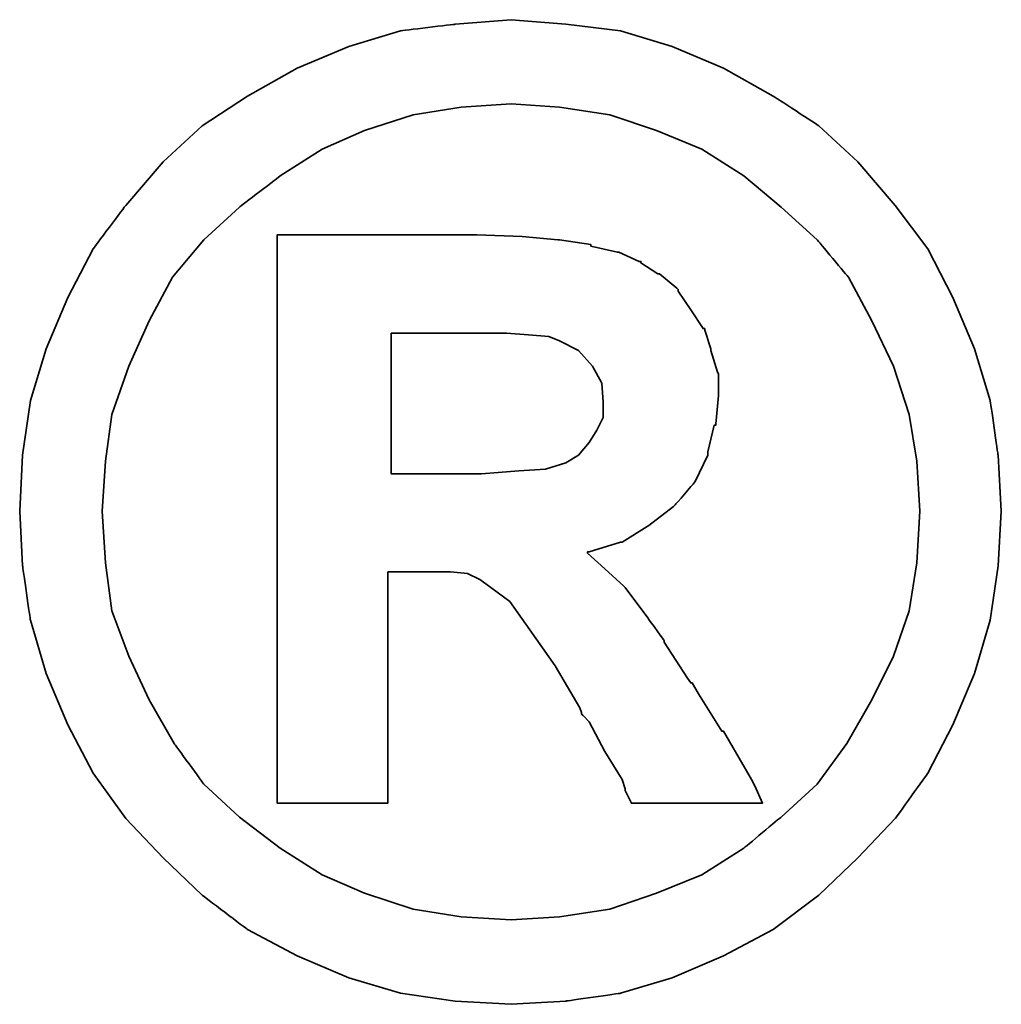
# Model space of a CAD drawing. Header units: millimetres. Extents: x 15 to 561, y -65 to 119.
# Tile 48 of 50: x 455.94 to 457.5, y -13.71 to -12.15. Entities that reach past the tile are written whole.
import ezdxf

# ---------------------------------------------------------------- set-up
doc = ezdxf.new("R2010")
doc.units = ezdxf.units.MM
doc.header["$LTSCALE"] = 0.15
doc.layers.add('DIM', color=4, linetype='CONTINUOUS')
doc.layers.add('layer 1', color=7, linetype='CONTINUOUS')

# ---------------------------------------------------------------- blocks, each defined once
blk = doc.blocks.new('TBI MOTION logo(完整正式版)')
at = {"layer": 'layer 1', "color": 22, "lineweight": 35}
for points, knots in [([(81.20634, 4.98624), (81.20634, 4.98624), (81.18649, 5.32862), (81.18649, 5.32862), (81.18649, 5.32862), (81.18649, 5.32862), (81.13886, 5.66206), (81.13886, 5.66206), (81.13886, 5.66206), (81.13886, 5.66206), (81.04359, 5.97764), (81.04359, 5.97764), (81.04359, 5.97764), (81.04359, 5.97764), (80.91061, 6.29124), (80.91061, 6.29124), (80.91061, 6.29124), (80.91061, 6.29124), (80.75778, 6.58697), (80.75778, 6.58697), (80.75778, 6.58697), (80.75778, 6.58697), (80.5593, 6.85294), (80.5593, 6.85294), (80.5593, 6.85294), (80.5593, 6.85294), (80.33105, 7.1189), (80.33105, 7.1189), (80.33105, 7.1189), (80.33105, 7.1189), (80.09287, 7.33921), (80.09287, 7.33921), (80.09287, 7.33921), (80.09287, 7.33921), (79.815, 7.51982), (79.815, 7.51982), (79.815, 7.51982), (79.815, 7.51982), (79.51133, 7.69051), (79.51133, 7.69051), (79.51133, 7.69051), (79.51133, 7.69051), (79.19773, 7.8235), (79.19773, 7.8235), (79.19773, 7.8235), (79.19773, 7.8235), (78.88215, 7.91877), (78.88215, 7.91877), (78.88215, 7.91877), (78.88215, 7.91877), (78.54871, 7.95846), (78.54871, 7.95846), (78.54871, 7.95846), (78.54871, 7.95846), (78.21526, 7.98625), (78.21526, 7.98625), (78.21526, 7.98625), (78.21526, 7.98625), (77.87388, 7.95846), (77.87388, 7.95846), (77.87388, 7.95846), (77.87388, 7.95846), (77.54044, 7.91877), (77.54044, 7.91877), (77.54044, 7.91877), (77.54044, 7.91877), (77.22485, 7.8235), (77.22485, 7.8235), (77.22485, 7.8235), (77.22485, 7.8235), (76.91027, 7.69051), (76.91027, 7.69051), (76.91027, 7.69051), (76.91027, 7.69051), (76.6056, 7.51982), (76.6056, 7.51982), (76.6056, 7.51982), (76.6056, 7.51982), (76.32972, 7.33921), (76.32972, 7.33921), (76.32972, 7.33921), (76.32972, 7.33921), (76.09154, 7.1189), (76.09154, 7.1189), (76.09154, 7.1189), (76.09154, 7.1189), (75.86329, 6.85294), (75.86329, 6.85294), (75.86329, 6.85294), (75.86329, 6.85294), (75.66382, 6.58697), (75.66382, 6.58697), (75.66382, 6.58697), (75.66382, 6.58697), (75.51099, 6.29124), (75.51099, 6.29124), (75.51099, 6.29124), (75.51099, 6.29124), (75.37702, 5.97764), (75.37702, 5.97764), (75.37702, 5.97764), (75.37702, 5.97764), (75.28175, 5.66206), (75.28175, 5.66206), (75.28175, 5.66206), (75.28175, 5.66206), (75.23411, 5.32862), (75.23411, 5.32862), (75.23411, 5.32862), (75.23411, 5.32862), (75.21625, 4.98624), (75.21625, 4.98624), (75.21625, 4.98624), (75.21625, 4.98624), (75.23411, 4.6528), (75.23411, 4.6528), (75.23411, 4.6528), (75.23411, 4.6528), (75.28175, 4.32035), (75.28175, 4.32035), (75.28175, 4.32035), (75.28175, 4.32035), (75.37702, 3.99583), (75.37702, 3.99583), (75.37702, 3.99583), (75.37702, 3.99583), (75.51099, 3.68224), (75.51099, 3.68224), (75.51099, 3.68224), (75.51099, 3.68224), (75.66382, 3.38749), (75.66382, 3.38749), (75.66382, 3.38749), (75.66382, 3.38749), (75.86329, 3.10963), (75.86329, 3.10963), (75.86329, 3.10963), (75.86329, 3.10963), (76.09154, 2.87145), (76.09154, 2.87145), (76.09154, 2.87145), (76.09154, 2.87145), (76.32972, 2.6432), (76.32972, 2.6432), (76.32972, 2.6432), (76.32972, 2.6432), (76.6056, 2.43381), (76.6056, 2.43381), (76.6056, 2.43381), (76.6056, 2.43381), (76.91027, 2.27205), (76.91027, 2.27205), (76.91027, 2.27205), (76.91027, 2.27205), (77.22485, 2.13906), (77.22485, 2.13906), (77.22485, 2.13906), (77.22485, 2.13906), (77.54044, 2.0438), (77.54044, 2.0438), (77.54044, 2.0438), (77.54044, 2.0438), (77.87388, 1.99616), (77.87388, 1.99616), (77.87388, 1.99616), (77.87388, 1.99616), (78.21526, 1.97631), (78.21526, 1.97631), (78.21526, 1.97631), (78.21526, 1.97631), (78.54871, 1.99616), (78.54871, 1.99616), (78.54871, 1.99616), (78.54871, 1.99616), (78.88215, 2.0438), (78.88215, 2.0438), (78.88215, 2.0438), (78.88215, 2.0438), (79.19773, 2.13906), (79.19773, 2.13906), (79.19773, 2.13906), (79.19773, 2.13906), (79.51133, 2.27205), (79.51133, 2.27205), (79.51133, 2.27205), (79.51133, 2.27205), (79.815, 2.43381), (79.815, 2.43381), (79.815, 2.43381), (79.815, 2.43381), (80.09287, 2.6432), (80.09287, 2.6432), (80.09287, 2.6432), (80.09287, 2.6432), (80.33105, 2.87145), (80.33105, 2.87145), (80.33105, 2.87145), (80.33105, 2.87145), (80.5593, 3.10963), (80.5593, 3.10963), (80.5593, 3.10963), (80.5593, 3.10963), (80.75778, 3.38749), (80.75778, 3.38749), (80.75778, 3.38749), (80.75778, 3.38749), (80.91061, 3.68224), (80.91061, 3.68224), (80.91061, 3.68224), (80.91061, 3.68224), (81.04359, 3.99583), (81.04359, 3.99583), (81.04359, 3.99583), (81.04359, 3.99583), (81.13886, 4.32035), (81.13886, 4.32035), (81.13886, 4.32035), (81.13886, 4.32035), (81.18649, 4.6528), (81.18649, 4.6528), (81.18649, 4.6528), (81.18649, 4.6528), (81.20634, 4.98624), (81.20634, 4.98624)], [0, 0, 0, 0, 0.0178571, 0.0178571, 0.0178571, 0.0178572, 0.0357143, 0.0357143, 0.0357143, 0.0357143, 0.0535714, 0.0535714, 0.0535714, 0.0535714, 0.0714286, 0.0714286, 0.0714286, 0.0714286, 0.0892857, 0.0892857, 0.0892857, 0.0892857, 0.1071429, 0.1071429, 0.1071429, 0.1071429, 0.125, 0.125, 0.125, 0.125, 0.1428571, 0.1428571, 0.1428571, 0.1428572, 0.1607143, 0.1607143, 0.1607143, 0.1607143, 0.1785714, 0.1785714, 0.1785714, 0.1785714, 0.1964286, 0.1964286, 0.1964286, 0.1964286, 0.2142857, 0.2142857, 0.2142857, 0.2142857, 0.2321429, 0.2321429, 0.2321429, 0.2321429, 0.25, 0.25, 0.25, 0.25, 0.2678571, 0.2678571, 0.2678571, 0.2678572, 0.2857143, 0.2857143, 0.2857143, 0.2857143, 0.3035714, 0.3035714, 0.3035714, 0.3035714, 0.3214286, 0.3214286, 0.3214286, 0.3214286, 0.3392857, 0.3392857, 0.3392857, 0.3392857, 0.3571429, 0.3571429, 0.3571429, 0.3571429, 0.375, 0.375, 0.375, 0.375, 0.3928571, 0.3928571, 0.3928571, 0.3928572, 0.4107143, 0.4107143, 0.4107143, 0.4107143, 0.4285714, 0.4285714, 0.4285714, 0.4285714, 0.4464286, 0.4464286, 0.4464286, 0.4464286, 0.4642857, 0.4642857, 0.4642857, 0.4642857, 0.4821429, 0.4821429, 0.4821429, 0.4821429, 0.5, 0.5, 0.5, 0.5, 0.5178571, 0.5178571, 0.5178571, 0.5178572, 0.5357143, 0.5357143, 0.5357143, 0.5357143, 0.5535714, 0.5535714, 0.5535714, 0.5535714, 0.5714286, 0.5714286, 0.5714286, 0.5714286, 0.5892857, 0.5892857, 0.5892857, 0.5892857, 0.6071429, 0.6071429, 0.6071429, 0.6071429, 0.625, 0.625, 0.625, 0.625, 0.6428571, 0.6428571, 0.6428571, 0.6428572, 0.6607143, 0.6607143, 0.6607143, 0.6607143, 0.6785714, 0.6785714, 0.6785714, 0.6785714, 0.6964286, 0.6964286, 0.6964286, 0.6964286, 0.7142857, 0.7142857, 0.7142857, 0.7142857, 0.7321429, 0.7321429, 0.7321429, 0.7321429, 0.75, 0.75, 0.75, 0.75, 0.7678571, 0.7678571, 0.7678571, 0.7678572, 0.7857143, 0.7857143, 0.7857143, 0.7857143, 0.8035714, 0.8035714, 0.8035714, 0.8035714, 0.8214286, 0.8214286, 0.8214286, 0.8214286, 0.8392857, 0.8392857, 0.8392857, 0.8392857, 0.8571429, 0.8571429, 0.8571429, 0.8571429, 0.875, 0.875, 0.875, 0.875, 0.8928571, 0.8928571, 0.8928571, 0.8928572, 0.9107143, 0.9107143, 0.9107143, 0.9107143, 0.9285714, 0.9285714, 0.9285714, 0.9285714, 0.9464286, 0.9464286, 0.9464286, 0.9464286, 0.9642857, 0.9642857, 0.9642857, 0.9642857, 0.9821429, 0.9821429, 0.9821429, 0.9821429, 1, 1, 1, 1]), ([(80.71014, 4.98624), (80.71014, 4.98624), (80.69129, 5.29091), (80.69129, 5.29091), (80.69129, 5.29091), (80.69129, 5.29091), (80.64464, 5.57672), (80.64464, 5.57672), (80.64464, 5.57672), (80.64464, 5.57672), (80.54937, 5.87245), (80.54937, 5.87245), (80.54937, 5.87245), (80.54937, 5.87245), (80.41639, 6.14833), (80.41639, 6.14833), (80.41639, 6.14833), (80.41639, 6.14833), (80.27349, 6.41429), (80.27349, 6.41429), (80.27349, 6.41429), (80.27349, 6.41429), (80.08295, 6.64255), (80.08295, 6.64255), (80.08295, 6.64255), (80.08295, 6.64255), (79.86264, 6.84301), (79.86264, 6.84301), (79.86264, 6.84301), (79.86264, 6.84301), (79.63439, 7.03355), (79.63439, 7.03355), (79.63439, 7.03355), (79.63439, 7.03355), (79.37835, 7.1963), (79.37835, 7.1963), (79.37835, 7.1963), (79.37835, 7.1963), (79.10246, 7.30944), (79.10246, 7.30944), (79.10246, 7.30944), (79.10246, 7.30944), (78.81665, 7.40471), (78.81665, 7.40471), (78.81665, 7.40471), (78.81665, 7.40471), (78.511, 7.45234), (78.511, 7.45234), (78.511, 7.45234), (78.511, 7.45234), (78.21526, 7.47219), (78.21526, 7.47219), (78.21526, 7.47219), (78.21526, 7.47219), (77.9106, 7.45234), (77.9106, 7.45234), (77.9106, 7.45234), (77.9106, 7.45234), (77.61685, 7.40471), (77.61685, 7.40471), (77.61685, 7.40471), (77.61685, 7.40471), (77.32012, 7.30944), (77.32012, 7.30944), (77.32012, 7.30944), (77.32012, 7.30944), (77.06309, 7.1963), (77.06309, 7.1963), (77.06309, 7.1963), (77.06309, 7.1963), (76.80606, 7.03355), (76.80606, 7.03355), (76.80606, 7.03355), (76.80606, 7.03355), (76.55797, 6.84301), (76.55797, 6.84301), (76.55797, 6.84301), (76.55797, 6.84301), (76.34063, 6.64255), (76.34063, 6.64255), (76.34063, 6.64255), (76.34063, 6.64255), (76.1491, 6.41429), (76.1491, 6.41429), (76.1491, 6.41429), (76.1491, 6.41429), (76.0062, 6.14833), (76.0062, 6.14833), (76.0062, 6.14833), (76.0062, 6.14833), (75.88314, 5.87245), (75.88314, 5.87245), (75.88314, 5.87245), (75.88314, 5.87245), (75.77794, 5.57672), (75.77794, 5.57672), (75.77794, 5.57672), (75.77794, 5.57672), (75.73924, 5.29091), (75.73924, 5.29091), (75.73924, 5.29091), (75.73924, 5.29091), (75.72039, 4.98624), (75.72039, 4.98624), (75.72039, 4.98624), (75.72039, 4.98624), (75.73924, 4.67165), (75.73924, 4.67165), (75.73924, 4.67165), (75.73924, 4.67165), (75.77794, 4.37791), (75.77794, 4.37791), (75.77794, 4.37791), (75.77794, 4.37791), (75.88314, 4.10102), (75.88314, 4.10102), (75.88314, 4.10102), (75.88314, 4.10102), (76.0062, 3.83407), (76.0062, 3.83407), (76.0062, 3.83407), (76.0062, 3.83407), (76.15902, 3.56811), (76.15902, 3.56811), (76.15902, 3.56811), (76.15902, 3.56811), (76.34063, 3.32001), (76.34063, 3.32001), (76.34063, 3.32001), (76.34063, 3.32001), (76.55797, 3.11955), (76.55797, 3.11955), (76.55797, 3.11955), (76.55797, 3.11955), (76.80606, 2.92901), (76.80606, 2.92901), (76.80606, 2.92901), (76.80606, 2.92901), (77.06309, 2.76725), (77.06309, 2.76725), (77.06309, 2.76725), (77.06309, 2.76725), (77.32012, 2.65412), (77.32012, 2.65412), (77.32012, 2.65412), (77.32012, 2.65412), (77.61685, 2.55786), (77.61685, 2.55786), (77.61685, 2.55786), (77.61685, 2.55786), (77.9106, 2.51022), (77.9106, 2.51022), (77.9106, 2.51022), (77.9106, 2.51022), (78.21526, 2.49137), (78.21526, 2.49137), (78.21526, 2.49137), (78.21526, 2.49137), (78.511, 2.51022), (78.511, 2.51022), (78.511, 2.51022), (78.511, 2.51022), (78.81665, 2.55786), (78.81665, 2.55786), (78.81665, 2.55786), (78.81665, 2.55786), (79.10246, 2.65412), (79.10246, 2.65412), (79.10246, 2.65412), (79.10246, 2.65412), (79.37835, 2.76725), (79.37835, 2.76725), (79.37835, 2.76725), (79.37835, 2.76725), (79.63439, 2.92901), (79.63439, 2.92901), (79.63439, 2.92901), (79.63439, 2.92901), (79.86264, 3.11955), (79.86264, 3.11955), (79.86264, 3.11955), (79.86264, 3.11955), (80.08295, 3.32001), (80.08295, 3.32001), (80.08295, 3.32001), (80.08295, 3.32001), (80.26356, 3.56811), (80.26356, 3.56811), (80.26356, 3.56811), (80.26356, 3.56811), (80.41639, 3.83407), (80.41639, 3.83407), (80.41639, 3.83407), (80.41639, 3.83407), (80.54937, 4.10102), (80.54937, 4.10102), (80.54937, 4.10102), (80.54937, 4.10102), (80.64464, 4.37791), (80.64464, 4.37791), (80.64464, 4.37791), (80.64464, 4.37791), (80.69129, 4.67165), (80.69129, 4.67165), (80.69129, 4.67165), (80.69129, 4.67165), (80.71014, 4.98624), (80.71014, 4.98624)], [0, 0, 0, 0, 0.0192308, 0.0192308, 0.0192308, 0.0192308, 0.0384615, 0.0384615, 0.0384615, 0.0384615, 0.0576923, 0.0576923, 0.0576923, 0.0576923, 0.0769231, 0.0769231, 0.0769231, 0.0769231, 0.0961538, 0.0961538, 0.0961538, 0.0961539, 0.1153846, 0.1153846, 0.1153846, 0.1153846, 0.1346154, 0.1346154, 0.1346154, 0.1346154, 0.1538462, 0.1538462, 0.1538462, 0.1538462, 0.1730769, 0.1730769, 0.1730769, 0.1730769, 0.1923077, 0.1923077, 0.1923077, 0.1923077, 0.2115385, 0.2115385, 0.2115385, 0.2115385, 0.2307692, 0.2307692, 0.2307692, 0.2307692, 0.25, 0.25, 0.25, 0.25, 0.2692308, 0.2692308, 0.2692308, 0.2692308, 0.2884615, 0.2884615, 0.2884615, 0.2884615, 0.3076923, 0.3076923, 0.3076923, 0.3076923, 0.3269231, 0.3269231, 0.3269231, 0.3269231, 0.3461538, 0.3461538, 0.3461538, 0.3461539, 0.3653846, 0.3653846, 0.3653846, 0.3653846, 0.3846154, 0.3846154, 0.3846154, 0.3846154, 0.4038462, 0.4038462, 0.4038462, 0.4038462, 0.4230769, 0.4230769, 0.4230769, 0.4230769, 0.4423077, 0.4423077, 0.4423077, 0.4423077, 0.4615385, 0.4615385, 0.4615385, 0.4615385, 0.4807692, 0.4807692, 0.4807692, 0.4807692, 0.5, 0.5, 0.5, 0.5, 0.5192308, 0.5192308, 0.5192308, 0.5192308, 0.5384615, 0.5384615, 0.5384615, 0.5384615, 0.5576923, 0.5576923, 0.5576923, 0.5576923, 0.5769231, 0.5769231, 0.5769231, 0.5769231, 0.5961538, 0.5961538, 0.5961538, 0.5961539, 0.6153846, 0.6153846, 0.6153846, 0.6153846, 0.6346154, 0.6346154, 0.6346154, 0.6346154, 0.6538462, 0.6538462, 0.6538462, 0.6538462, 0.6730769, 0.6730769, 0.6730769, 0.6730769, 0.6923077, 0.6923077, 0.6923077, 0.6923077, 0.7115385, 0.7115385, 0.7115385, 0.7115385, 0.7307692, 0.7307692, 0.7307692, 0.7307692, 0.75, 0.75, 0.75, 0.75, 0.7692308, 0.7692308, 0.7692308, 0.7692308, 0.7884615, 0.7884615, 0.7884615, 0.7884615, 0.8076923, 0.8076923, 0.8076923, 0.8076923, 0.8269231, 0.8269231, 0.8269231, 0.8269231, 0.8461538, 0.8461538, 0.8461538, 0.8461539, 0.8653846, 0.8653846, 0.8653846, 0.8653846, 0.8846154, 0.8846154, 0.8846154, 0.8846154, 0.9038462, 0.9038462, 0.9038462, 0.9038462, 0.9230769, 0.9230769, 0.9230769, 0.9230769, 0.9423077, 0.9423077, 0.9423077, 0.9423077, 0.9615385, 0.9615385, 0.9615385, 0.9615385, 0.9807692, 0.9807692, 0.9807692, 0.9807692, 1, 1, 1, 1]), ([(76.78721, 3.2823), (76.78721, 3.2823), (76.78721, 3.32001), (76.78721, 3.32001), (76.78721, 3.32001), (76.78721, 3.32001), (76.78721, 3.42422), (76.78721, 3.42422), (76.78721, 3.42422), (76.78721, 3.42422), (76.78721, 3.59689), (76.78721, 3.59689), (76.78721, 3.59689), (76.78721, 3.59689), (76.78721, 3.80529), (76.78721, 3.80529), (76.78721, 3.80529), (76.78721, 3.80529), (76.78721, 4.0524), (76.78721, 4.0524), (76.78721, 4.0524), (76.78721, 4.0524), (76.78721, 4.32035), (76.78721, 4.32035), (76.78721, 4.32035), (76.78721, 4.32035), (76.78721, 4.92868), (76.78721, 4.92868), (76.78721, 4.92868), (76.78721, 4.92868), (76.78721, 5.53801), (76.78721, 5.53801), (76.78721, 5.53801), (76.78721, 5.53801), (76.78721, 5.82482), (76.78721, 5.82482), (76.78721, 5.82482), (76.78721, 5.82482), (76.78721, 6.07291), (76.78721, 6.07291), (76.78721, 6.07291), (76.78721, 6.07291), (76.78721, 6.30017), (76.78721, 6.30017), (76.78721, 6.30017), (76.78721, 6.30017), (76.78721, 6.45399), (76.78721, 6.45399), (76.78721, 6.45399), (76.78721, 6.45399), (76.78721, 6.5572), (76.78721, 6.5572), (76.78721, 6.5572), (76.78721, 6.5572), (76.78721, 6.59689), (76.78721, 6.59689), (76.78721, 6.59689), (76.78721, 6.59689), (76.78721, 6.67232), (76.78721, 6.67232), (76.78721, 6.67232), (76.78721, 6.67232), (76.8537, 6.67232), (76.8537, 6.67232), (76.8537, 6.67232), (76.8537, 6.67232), (76.87355, 6.67232), (76.87355, 6.67232), (76.87355, 6.67232), (76.87355, 6.67232), (76.91027, 6.67232), (76.91027, 6.67232), (76.91027, 6.67232), (76.91027, 6.67232), (77.04424, 6.67232), (77.04424, 6.67232), (77.04424, 6.67232), (77.04424, 6.67232), (77.22485, 6.67232), (77.22485, 6.67232), (77.22485, 6.67232), (77.22485, 6.67232), (77.43524, 6.67232), (77.43524, 6.67232), (77.43524, 6.67232), (77.43524, 6.67232), (77.65357, 6.67232), (77.65357, 6.67232), (77.65357, 6.67232), (77.65357, 6.67232), (77.82625, 6.67232), (77.82625, 6.67232), (77.82625, 6.67232), (77.82625, 6.67232), (77.94037, 6.67232), (77.94037, 6.67232), (77.94037, 6.67232), (77.94037, 6.67232), (77.97709, 6.67232), (77.97709, 6.67232), (77.97709, 6.67232), (77.97709, 6.67232), (77.99694, 6.67232), (77.99694, 6.67232), (77.99694, 6.67232), (77.99694, 6.67232), (78.00686, 6.67232), (78.00686, 6.67232), (78.00686, 6.67232), (78.00686, 6.67232), (78.28275, 6.6624), (78.28275, 6.6624), (78.28275, 6.6624), (78.28275, 6.6624), (78.50107, 6.64255), (78.50107, 6.64255), (78.50107, 6.64255), (78.50107, 6.64255), (78.511, 6.64255), (78.511, 6.64255), (78.511, 6.64255), (78.511, 6.64255), (78.70154, 6.61476), (78.70154, 6.61476), (78.70154, 6.61476), (78.70154, 6.61476), (78.70154, 6.60483), (78.70154, 6.60483), (78.70154, 6.60483), (78.70154, 6.60483), (78.86429, 6.56713), (78.86429, 6.56713), (78.86429, 6.56713), (78.86429, 6.56713), (78.87223, 6.56713), (78.87223, 6.56713), (78.87223, 6.56713), (78.87223, 6.56713), (78.99727, 6.51056), (78.99727, 6.51056), (78.99727, 6.51056), (78.99727, 6.51056), (79.00719, 6.51056), (79.00719, 6.51056), (79.00719, 6.51056), (79.00719, 6.51056), (79.00719, 6.50162), (79.00719, 6.50162), (79.00719, 6.50162), (79.00719, 6.50162), (79.1104, 6.43415), (79.1104, 6.43415), (79.1104, 6.43415), (79.1104, 6.43415), (79.12132, 6.43415), (79.12132, 6.43415), (79.12132, 6.43415), (79.12132, 6.43415), (79.22552, 6.34781), (79.22552, 6.34781), (79.22552, 6.34781), (79.22552, 6.34781), (79.23544, 6.33888), (79.23544, 6.33888), (79.23544, 6.33888), (79.23544, 6.33888), (79.23544, 6.32895), (79.23544, 6.32895), (79.23544, 6.32895), (79.23544, 6.32895), (79.31087, 6.21483), (79.31087, 6.21483), (79.31087, 6.21483), (79.31087, 6.21483), (79.38629, 6.1007), (79.38629, 6.1007), (79.38629, 6.1007), (79.38629, 6.1007), (79.3972, 6.1007), (79.3972, 6.1007), (79.3972, 6.1007), (79.3972, 6.1007), (79.3972, 6.09078), (79.3972, 6.09078), (79.3972, 6.09078), (79.3972, 6.09078), (79.43392, 5.97764), (79.43392, 5.97764), (79.43392, 5.97764), (79.43392, 5.97764), (79.43392, 5.96772), (79.43392, 5.96772), (79.43392, 5.96772), (79.43392, 5.96772), (79.47362, 5.83474), (79.47362, 5.83474), (79.47362, 5.83474), (79.47362, 5.83474), (79.48156, 5.82482), (79.48156, 5.82482), (79.48156, 5.82482), (79.48156, 5.82482), (79.48156, 5.69977), (79.48156, 5.69977), (79.48156, 5.69977), (79.48156, 5.69977), (79.48156, 5.69183), (79.48156, 5.69183), (79.48156, 5.69183), (79.48156, 5.69183), (79.4637, 5.51915), (79.4637, 5.51915), (79.4637, 5.51915), (79.4637, 5.51915), (79.4637, 5.51122), (79.4637, 5.51122), (79.4637, 5.51122), (79.4637, 5.51122), (79.45377, 5.51122), (79.45377, 5.51122), (79.45377, 5.51122), (79.45377, 5.51122), (79.41507, 5.34847), (79.41507, 5.34847), (79.41507, 5.34847), (79.41507, 5.34847), (79.41507, 5.33854), (79.41507, 5.33854), (79.41507, 5.33854), (79.41507, 5.33854), (79.41507, 5.32862), (79.41507, 5.32862), (79.41507, 5.32862), (79.41507, 5.32862), (79.33865, 5.16785), (79.33865, 5.16785), (79.33865, 5.16785), (79.33865, 5.16785), (79.33071, 5.15693), (79.33071, 5.15693), (79.33071, 5.15693), (79.33071, 5.15693), (79.2156, 5.02495), (79.2156, 5.02495), (79.2156, 5.02495), (79.2156, 5.02495), (79.20567, 5.01502), (79.20567, 5.01502), (79.20567, 5.01502), (79.20567, 5.01502), (79.05483, 4.89991), (79.05483, 4.89991), (79.05483, 4.89991), (79.05483, 4.89991), (79.04491, 4.89197), (79.04491, 4.89197), (79.04491, 4.89197), (79.04491, 4.89197), (78.89208, 4.7967), (78.89208, 4.7967), (78.89208, 4.7967), (78.89208, 4.7967), (78.88215, 4.7967), (78.88215, 4.7967), (78.88215, 4.7967), (78.88215, 4.7967), (78.69161, 4.73913), (78.69161, 4.73913), (78.69161, 4.73913), (78.69161, 4.73913), (78.68169, 4.73913), (78.68169, 4.73913), (78.68169, 4.73913), (78.68169, 4.73913), (78.68169, 4.72921), (78.68169, 4.72921), (78.68169, 4.72921), (78.68169, 4.72921), (78.78688, 4.63394), (78.78688, 4.63394), (78.78688, 4.63394), (78.78688, 4.63394), (78.902, 4.52875), (78.902, 4.52875), (78.902, 4.52875), (78.902, 4.52875), (78.91093, 4.52081), (78.91093, 4.52081), (78.91093, 4.52081), (78.91093, 4.52081), (79.02506, 4.36798), (79.02506, 4.36798), (79.02506, 4.36798), (79.02506, 4.36798), (79.1501, 4.1953), (79.1501, 4.1953), (79.1501, 4.1953), (79.1501, 4.1953), (79.1501, 4.18736), (79.1501, 4.18736), (79.1501, 4.18736), (79.1501, 4.18736), (79.29201, 3.96705), (79.29201, 3.96705), (79.29201, 3.96705), (79.29201, 3.96705), (79.31087, 3.93828), (79.31087, 3.93828), (79.31087, 3.93828), (79.31087, 3.93828), (79.32079, 3.93828), (79.32079, 3.93828), (79.32079, 3.93828), (79.32079, 3.93828), (79.3585, 3.87178), (79.3585, 3.87178), (79.3585, 3.87178), (79.3585, 3.87178), (79.50141, 3.64353), (79.50141, 3.64353), (79.50141, 3.64353), (79.50141, 3.64353), (79.51133, 3.64353), (79.51133, 3.64353), (79.51133, 3.64353), (79.51133, 3.64353), (79.64431, 3.41528), (79.64431, 3.41528), (79.64431, 3.41528), (79.64431, 3.41528), (79.68202, 3.3478), (79.68202, 3.3478), (79.68202, 3.3478), (79.68202, 3.3478), (79.70187, 3.31009), (79.70187, 3.31009), (79.70187, 3.31009), (79.70187, 3.31009), (79.7495, 3.2049), (79.7495, 3.2049), (79.7495, 3.2049), (79.7495, 3.2049), (79.64431, 3.2049), (79.64431, 3.2049), (79.64431, 3.2049), (79.64431, 3.2049), (79.62546, 3.2049), (79.62546, 3.2049), (79.62546, 3.2049), (79.62546, 3.2049), (79.53912, 3.2049), (79.53912, 3.2049), (79.53912, 3.2049), (79.53912, 3.2049), (79.31087, 3.2049), (79.31087, 3.2049), (79.31087, 3.2049), (79.31087, 3.2049), (79.08262, 3.2049), (79.08262, 3.2049), (79.08262, 3.2049), (79.08262, 3.2049), (79.00719, 3.2049), (79.00719, 3.2049), (79.00719, 3.2049), (79.00719, 3.2049), (78.98735, 3.2049), (78.98735, 3.2049), (78.98735, 3.2049), (78.98735, 3.2049), (78.94964, 3.2049), (78.94964, 3.2049), (78.94964, 3.2049), (78.94964, 3.2049), (78.92979, 3.24459), (78.92979, 3.24459), (78.92979, 3.24459), (78.92979, 3.24459), (78.91093, 3.2823), (78.91093, 3.2823), (78.91093, 3.2823), (78.91093, 3.2823), (78.91093, 3.29223), (78.91093, 3.29223), (78.91093, 3.29223), (78.91093, 3.29223), (78.89208, 3.3478), (78.89208, 3.3478), (78.89208, 3.3478), (78.89208, 3.3478), (78.78688, 3.52048), (78.78688, 3.52048), (78.78688, 3.52048), (78.78688, 3.52048), (78.69161, 3.7001), (78.69161, 3.7001), (78.69161, 3.7001), (78.69161, 3.7001), (78.6539, 3.7388), (78.6539, 3.7388), (78.6539, 3.7388), (78.6539, 3.7388), (78.64398, 3.74873), (78.64398, 3.74873), (78.64398, 3.74873), (78.64398, 3.74873), (78.64398, 3.75766), (78.64398, 3.75766), (78.64398, 3.75766), (78.64398, 3.75766), (78.63405, 3.78644), (78.63405, 3.78644), (78.63405, 3.78644), (78.63405, 3.78644), (78.48321, 4.04347), (78.48321, 4.04347), (78.48321, 4.04347), (78.48321, 4.04347), (78.33038, 4.2618), (78.33038, 4.2618), (78.33038, 4.2618), (78.33038, 4.2618), (78.20732, 4.43447), (78.20732, 4.43447), (78.20732, 4.43447), (78.20732, 4.43447), (78.09221, 4.52081), (78.09221, 4.52081), (78.09221, 4.52081), (78.09221, 4.52081), (78.02472, 4.56845), (78.02472, 4.56845), (78.02472, 4.56845), (78.02472, 4.56845), (77.9493, 4.60616), (77.9493, 4.60616), (77.9493, 4.60616), (77.9493, 4.60616), (77.8451, 4.61608), (77.8451, 4.61608), (77.8451, 4.61608), (77.8451, 4.61608), (77.71113, 4.61608), (77.71113, 4.61608), (77.71113, 4.61608), (77.71113, 4.61608), (77.69128, 4.61608), (77.69128, 4.61608), (77.69128, 4.61608), (77.69128, 4.61608), (77.67342, 4.61608), (77.67342, 4.61608), (77.67342, 4.61608), (77.67342, 4.61608), (77.5583, 4.61608), (77.5583, 4.61608), (77.5583, 4.61608), (77.5583, 4.61608), (77.46303, 4.61608), (77.46303, 4.61608), (77.46303, 4.61608), (77.46303, 4.61608), (77.46303, 4.54761), (77.46303, 4.54761), (77.46303, 4.54761), (77.46303, 4.54761), (77.46303, 4.47318), (77.46303, 4.47318), (77.46303, 4.47318), (77.46303, 4.47318), (77.46303, 4.24294), (77.46303, 4.24294), (77.46303, 4.24294), (77.46303, 4.24294), (77.46303, 3.99583), (77.46303, 3.99583), (77.46303, 3.99583), (77.46303, 3.99583), (77.46303, 3.72888), (77.46303, 3.72888), (77.46303, 3.72888), (77.46303, 3.72888), (77.46303, 3.51055), (77.46303, 3.51055), (77.46303, 3.51055), (77.46303, 3.51055), (77.46303, 3.42422), (77.46303, 3.42422), (77.46303, 3.42422), (77.46303, 3.42422), (77.46303, 3.35773), (77.46303, 3.35773), (77.46303, 3.35773), (77.46303, 3.35773), (77.46303, 3.30017), (77.46303, 3.30017), (77.46303, 3.30017), (77.46303, 3.30017), (77.46303, 3.2823), (77.46303, 3.2823), (77.46303, 3.2823), (77.46303, 3.2823), (77.46303, 3.2049), (77.46303, 3.2049), (77.46303, 3.2049), (77.46303, 3.2049), (77.39753, 3.2049), (77.39753, 3.2049), (77.39753, 3.2049), (77.39753, 3.2049), (77.37768, 3.2049), (77.37768, 3.2049), (77.37768, 3.2049), (77.37768, 3.2049), (77.32012, 3.2049), (77.32012, 3.2049), (77.32012, 3.2049), (77.32012, 3.2049), (77.12165, 3.2049), (77.12165, 3.2049), (77.12165, 3.2049), (77.12165, 3.2049), (76.94897, 3.2049), (76.94897, 3.2049), (76.94897, 3.2049), (76.94897, 3.2049), (76.8924, 3.2049), (76.8924, 3.2049), (76.8924, 3.2049), (76.8924, 3.2049), (76.8537, 3.2049), (76.8537, 3.2049), (76.8537, 3.2049), (76.8537, 3.2049), (76.78721, 3.2049), (76.78721, 3.2049), (76.78721, 3.2049), (76.78721, 3.2049), (76.78721, 3.2823), (76.78721, 3.2823)], [0, 0, 0, 0, 0.0074074, 0.0074074, 0.0074074, 0.0074074, 0.0148148, 0.0148148, 0.0148148, 0.0148148, 0.0222222, 0.0222222, 0.0222222, 0.0222222, 0.0296296, 0.0296296, 0.0296296, 0.0296296, 0.037037, 0.037037, 0.037037, 0.037037, 0.0444444, 0.0444444, 0.0444444, 0.0444445, 0.0518519, 0.0518519, 0.0518519, 0.0518519, 0.0592593, 0.0592593, 0.0592593, 0.0592593, 0.0666667, 0.0666667, 0.0666667, 0.0666667, 0.0740741, 0.0740741, 0.0740741, 0.0740741, 0.0814815, 0.0814815, 0.0814815, 0.0814815, 0.0888889, 0.0888889, 0.0888889, 0.0888889, 0.0962963, 0.0962963, 0.0962963, 0.0962963, 0.1037037, 0.1037037, 0.1037037, 0.1037037, 0.1111111, 0.1111111, 0.1111111, 0.1111111, 0.1185185, 0.1185185, 0.1185185, 0.1185185, 0.1259259, 0.1259259, 0.1259259, 0.1259259, 0.1333333, 0.1333333, 0.1333333, 0.1333333, 0.1407407, 0.1407407, 0.1407407, 0.1407408, 0.1481481, 0.1481481, 0.1481481, 0.1481482, 0.1555556, 0.1555556, 0.1555556, 0.1555556, 0.162963, 0.162963, 0.162963, 0.162963, 0.1703704, 0.1703704, 0.1703704, 0.1703704, 0.1777778, 0.1777778, 0.1777778, 0.1777778, 0.1851852, 0.1851852, 0.1851852, 0.1851852, 0.1925926, 0.1925926, 0.1925926, 0.1925926, 0.2, 0.2, 0.2, 0.2, 0.2074074, 0.2074074, 0.2074074, 0.2074074, 0.2148148, 0.2148148, 0.2148148, 0.2148148, 0.2222222, 0.2222222, 0.2222222, 0.2222222, 0.2296296, 0.2296296, 0.2296296, 0.2296296, 0.237037, 0.237037, 0.237037, 0.237037, 0.2444444, 0.2444444, 0.2444444, 0.2444445, 0.2518519, 0.2518519, 0.2518519, 0.2518519, 0.2592593, 0.2592593, 0.2592593, 0.2592593, 0.2666667, 0.2666667, 0.2666667, 0.2666667, 0.2740741, 0.2740741, 0.2740741, 0.2740741, 0.2814815, 0.2814815, 0.2814815, 0.2814815, 0.2888889, 0.2888889, 0.2888889, 0.2888889, 0.2962963, 0.2962963, 0.2962963, 0.2962963, 0.3037037, 0.3037037, 0.3037037, 0.3037037, 0.3111111, 0.3111111, 0.3111111, 0.3111111, 0.3185185, 0.3185185, 0.3185185, 0.3185185, 0.3259259, 0.3259259, 0.3259259, 0.3259259, 0.3333333, 0.3333333, 0.3333333, 0.3333333, 0.3407407, 0.3407407, 0.3407407, 0.3407408, 0.3481481, 0.3481481, 0.3481481, 0.3481482, 0.3555556, 0.3555556, 0.3555556, 0.3555556, 0.362963, 0.362963, 0.362963, 0.362963, 0.3703704, 0.3703704, 0.3703704, 0.3703704, 0.3777778, 0.3777778, 0.3777778, 0.3777778, 0.3851852, 0.3851852, 0.3851852, 0.3851852, 0.3925926, 0.3925926, 0.3925926, 0.3925926, 0.4, 0.4, 0.4, 0.4, 0.4074074, 0.4074074, 0.4074074, 0.4074074, 0.4148148, 0.4148148, 0.4148148, 0.4148148, 0.4222222, 0.4222222, 0.4222222, 0.4222222, 0.4296296, 0.4296296, 0.4296296, 0.4296296, 0.437037, 0.437037, 0.437037, 0.437037, 0.4444444, 0.4444444, 0.4444444, 0.4444445, 0.4518519, 0.4518519, 0.4518519, 0.4518519, 0.4592593, 0.4592593, 0.4592593, 0.4592593, 0.4666667, 0.4666667, 0.4666667, 0.4666667, 0.4740741, 0.4740741, 0.4740741, 0.4740741, 0.4814815, 0.4814815, 0.4814815, 0.4814815, 0.4888889, 0.4888889, 0.4888889, 0.4888889, 0.4962963, 0.4962963, 0.4962963, 0.4962963, 0.5037037, 0.5037037, 0.5037037, 0.5037037, 0.5111111, 0.5111111, 0.5111111, 0.5111111, 0.5185185, 0.5185185, 0.5185185, 0.5185185, 0.5259259, 0.5259259, 0.5259259, 0.5259259, 0.5333333, 0.5333333, 0.5333333, 0.5333333, 0.5407407, 0.5407407, 0.5407407, 0.5407408, 0.5481481, 0.5481481, 0.5481481, 0.5481482, 0.5555556, 0.5555556, 0.5555556, 0.5555556, 0.562963, 0.562963, 0.562963, 0.562963, 0.5703704, 0.5703704, 0.5703704, 0.5703704, 0.5777778, 0.5777778, 0.5777778, 0.5777778, 0.5851852, 0.5851852, 0.5851852, 0.5851852, 0.5925926, 0.5925926, 0.5925926, 0.5925926, 0.6, 0.6, 0.6, 0.6, 0.6074074, 0.6074074, 0.6074074, 0.6074074, 0.6148148, 0.6148148, 0.6148148, 0.6148148, 0.6222222, 0.6222222, 0.6222222, 0.6222222, 0.6296296, 0.6296296, 0.6296296, 0.6296296, 0.637037, 0.637037, 0.637037, 0.637037, 0.6444444, 0.6444444, 0.6444444, 0.6444445, 0.6518519, 0.6518519, 0.6518519, 0.6518519, 0.6592593, 0.6592593, 0.6592593, 0.6592593, 0.6666667, 0.6666667, 0.6666667, 0.6666667, 0.6740741, 0.6740741, 0.6740741, 0.6740741, 0.6814815, 0.6814815, 0.6814815, 0.6814815, 0.6888889, 0.6888889, 0.6888889, 0.6888889, 0.6962963, 0.6962963, 0.6962963, 0.6962963, 0.7037037, 0.7037037, 0.7037037, 0.7037037, 0.7111111, 0.7111111, 0.7111111, 0.7111111, 0.7185185, 0.7185185, 0.7185185, 0.7185185, 0.7259259, 0.7259259, 0.7259259, 0.7259259, 0.7333333, 0.7333333, 0.7333333, 0.7333333, 0.7407407, 0.7407407, 0.7407407, 0.7407408, 0.7481481, 0.7481481, 0.7481481, 0.7481482, 0.7555556, 0.7555556, 0.7555556, 0.7555556, 0.762963, 0.762963, 0.762963, 0.762963, 0.7703704, 0.7703704, 0.7703704, 0.7703704, 0.7777778, 0.7777778, 0.7777778, 0.7777778, 0.7851852, 0.7851852, 0.7851852, 0.7851852, 0.7925926, 0.7925926, 0.7925926, 0.7925926, 0.8, 0.8, 0.8, 0.8, 0.8074074, 0.8074074, 0.8074074, 0.8074074, 0.8148148, 0.8148148, 0.8148148, 0.8148148, 0.8222222, 0.8222222, 0.8222222, 0.8222222, 0.8296296, 0.8296296, 0.8296296, 0.8296296, 0.837037, 0.837037, 0.837037, 0.837037, 0.8444444, 0.8444444, 0.8444444, 0.8444445, 0.8518519, 0.8518519, 0.8518519, 0.8518519, 0.8592593, 0.8592593, 0.8592593, 0.8592593, 0.8666667, 0.8666667, 0.8666667, 0.8666667, 0.8740741, 0.8740741, 0.8740741, 0.8740741, 0.8814815, 0.8814815, 0.8814815, 0.8814815, 0.8888889, 0.8888889, 0.8888889, 0.8888889, 0.8962963, 0.8962963, 0.8962963, 0.8962963, 0.9037037, 0.9037037, 0.9037037, 0.9037037, 0.9111111, 0.9111111, 0.9111111, 0.9111111, 0.9185185, 0.9185185, 0.9185185, 0.9185185, 0.9259259, 0.9259259, 0.9259259, 0.9259259, 0.9333333, 0.9333333, 0.9333333, 0.9333333, 0.9407407, 0.9407407, 0.9407407, 0.9407408, 0.9481481, 0.9481481, 0.9481481, 0.9481482, 0.9555556, 0.9555556, 0.9555556, 0.9555556, 0.962963, 0.962963, 0.962963, 0.962963, 0.9703704, 0.9703704, 0.9703704, 0.9703704, 0.9777778, 0.9777778, 0.9777778, 0.9777778, 0.9851852, 0.9851852, 0.9851852, 0.9851852, 0.9925926, 0.9925926, 0.9925926, 0.9925926, 1, 1, 1, 1]), ([(77.48288, 6.07291), (77.48288, 6.07291), (77.48288, 5.99551), (77.48288, 5.99551), (77.48288, 5.99551), (77.48288, 5.99551), (77.48288, 5.82482), (77.48288, 5.82482), (77.48288, 5.82482), (77.48288, 5.82482), (77.48288, 5.63328), (77.48288, 5.63328), (77.48288, 5.63328), (77.48288, 5.63328), (77.48288, 5.46358), (77.48288, 5.46358), (77.48288, 5.46358), (77.48288, 5.46358), (77.48288, 5.29091), (77.48288, 5.29091), (77.48288, 5.29091), (77.48288, 5.29091), (77.48288, 5.21449), (77.48288, 5.21449), (77.48288, 5.21449), (77.48288, 5.21449), (77.50074, 5.21449), (77.50074, 5.21449), (77.50074, 5.21449), (77.50074, 5.21449), (77.71113, 5.21449), (77.71113, 5.21449), (77.71113, 5.21449), (77.71113, 5.21449), (77.94037, 5.21449), (77.94037, 5.21449), (77.94037, 5.21449), (77.94037, 5.21449), (78.01579, 5.21449), (78.01579, 5.21449), (78.01579, 5.21449), (78.01579, 5.21449), (78.03465, 5.21449), (78.03465, 5.21449), (78.03465, 5.21449), (78.03465, 5.21449), (78.2629, 5.23335), (78.2629, 5.23335), (78.2629, 5.23335), (78.2629, 5.23335), (78.42565, 5.24327), (78.42565, 5.24327), (78.42565, 5.24327), (78.42565, 5.24327), (78.54871, 5.28098), (78.54871, 5.28098), (78.54871, 5.28098), (78.54871, 5.28098), (78.62611, 5.32862), (78.62611, 5.32862), (78.62611, 5.32862), (78.62611, 5.32862), (78.69161, 5.40503), (78.69161, 5.40503), (78.69161, 5.40503), (78.69161, 5.40503), (78.73925, 5.48145), (78.73925, 5.48145), (78.73925, 5.48145), (78.73925, 5.48145), (78.77696, 5.55885), (78.77696, 5.55885), (78.77696, 5.55885), (78.77696, 5.55885), (78.77696, 5.65214), (78.77696, 5.65214), (78.77696, 5.65214), (78.77696, 5.65214), (78.76902, 5.76726), (78.76902, 5.76726), (78.76902, 5.76726), (78.76902, 5.76726), (78.71146, 5.87245), (78.71146, 5.87245), (78.71146, 5.87245), (78.71146, 5.87245), (78.62611, 5.96772), (78.62611, 5.96772), (78.62611, 5.96772), (78.62611, 5.96772), (78.511, 6.02528), (78.511, 6.02528), (78.511, 6.02528), (78.511, 6.02528), (78.44451, 6.05306), (78.44451, 6.05306), (78.44451, 6.05306), (78.44451, 6.05306), (78.32046, 6.06299), (78.32046, 6.06299), (78.32046, 6.06299), (78.32046, 6.06299), (78.18748, 6.07291), (78.18748, 6.07291), (78.18748, 6.07291), (78.18748, 6.07291), (77.99694, 6.07291), (77.99694, 6.07291), (77.99694, 6.07291), (77.99694, 6.07291), (77.97709, 6.07291), (77.97709, 6.07291), (77.97709, 6.07291), (77.97709, 6.07291), (77.90167, 6.07291), (77.90167, 6.07291), (77.90167, 6.07291), (77.90167, 6.07291), (77.69128, 6.07291), (77.69128, 6.07291), (77.69128, 6.07291), (77.69128, 6.07291), (77.50074, 6.07291), (77.50074, 6.07291), (77.50074, 6.07291), (77.50074, 6.07291), (77.48288, 6.07291), (77.48288, 6.07291)], [0, 0, 0, 0, 0.03125, 0.03125, 0.03125, 0.03125, 0.0625, 0.0625, 0.0625, 0.0625, 0.09375, 0.09375, 0.09375, 0.09375, 0.125, 0.125, 0.125, 0.125, 0.15625, 0.15625, 0.15625, 0.15625, 0.1875, 0.1875, 0.1875, 0.1875, 0.21875, 0.21875, 0.21875, 0.21875, 0.25, 0.25, 0.25, 0.25, 0.28125, 0.28125, 0.28125, 0.28125, 0.3125, 0.3125, 0.3125, 0.3125, 0.34375, 0.34375, 0.34375, 0.34375, 0.375, 0.375, 0.375, 0.375, 0.40625, 0.40625, 0.40625, 0.40625, 0.4375, 0.4375, 0.4375, 0.4375, 0.46875, 0.46875, 0.46875, 0.46875, 0.5, 0.5, 0.5, 0.5, 0.53125, 0.53125, 0.53125, 0.53125, 0.5625, 0.5625, 0.5625, 0.5625, 0.59375, 0.59375, 0.59375, 0.59375, 0.625, 0.625, 0.625, 0.625, 0.65625, 0.65625, 0.65625, 0.65625, 0.6875, 0.6875, 0.6875, 0.6875, 0.71875, 0.71875, 0.71875, 0.71875, 0.75, 0.75, 0.75, 0.75, 0.78125, 0.78125, 0.78125, 0.78125, 0.8125, 0.8125, 0.8125, 0.8125, 0.84375, 0.84375, 0.84375, 0.84375, 0.875, 0.875, 0.875, 0.875, 0.90625, 0.90625, 0.90625, 0.90625, 0.9375, 0.9375, 0.9375, 0.9375, 0.96875, 0.96875, 0.96875, 0.96875, 1, 1, 1, 1])]:
    blk.add_open_spline(points, degree=3, knots=knots, dxfattribs=at)

msp = doc.modelspace()

# ---------------------------------------------------------------- block references
at = {"layer": 'DIM', "color": 0, "xscale": 0.2606204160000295, "yscale": 0.2606204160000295, "zscale": 0.2606204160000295}
msp.add_blockref('TBI MOTION logo(完整正式版)', (436.3378, -14.2275), dxfattribs=at)

doc.saveas('drawing.dxf')
